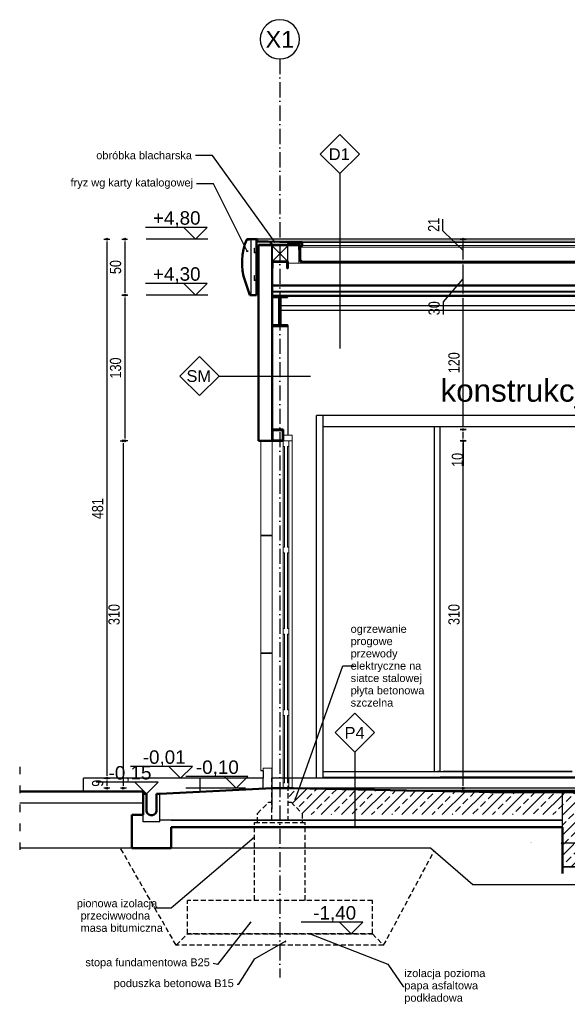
# Model space of a CAD drawing. Extents: x 64462 to 126444, y -56085 to -716.
# Tile 57 of 90: x 110007 to 114891, y -55327 to -46542. Entities that reach past the tile are written whole.
import ezdxf

# ---------------------------------------------------------------- set-up
doc = ezdxf.new("R2010")
doc.units = 0
doc.header["$LTSCALE"] = 11.25
for name, pattern in [('ACAD_ISO03W100', [30, 12, -18]), ('ACAD_ISO10W100', [18.5, 12, -3, 0.5, -3]), ('DASHED', [19.05, 12.7, -6.35]), ('JIS_02_1.0', [2, 1, -1]), ('JIS_02_2.0', [3, 2, -1])]:
    doc.linetypes.add(name, pattern=pattern)
for name, color, linetype in [('05-tekst', 7, 'Continuous'), ('2D- Siatka Modularna', 81, 'ACAD_ISO10W100'), ('_opis', 7, 'Continuous'), ('Budowlane - Chodnik', 7, 'Continuous'), ('Budowlane - Fundamenty - Izolacja Pionowa', 7, 'Continuous'), ('Budowlane - Fundamenty - Izolacja Pozioma', 7, 'Continuous'), ('Budowlane - Opisy', 7, 'Continuous'), ('Budowlane - Wylewka betonowa', 7, 'Continuous'), ('Konstrukcja - Fasada', 7, 'Continuous'), ('Konstrukcja - podkonstrukcja pod panele - belki', 7, 'Continuous'), ('Konstrukcja - podkonstrukcja pod panele - slupy', 7, 'Continuous'), ('Konstrukcja - Płyta - Zbrojenie Rozproszone', 7, 'Continuous'), ('Konstrukcja - Sciany Studni', 7, 'Continuous'), ('Konstrukcja - slupy myjnia', 7, 'Continuous'), ('Layer1', 7, 'Continuous'), ('Myjnia - podloga', 7, 'Continuous'), ('struktura', 7, 'Continuous'), ('Wymiarowanie - Poziomy', 7, 'Continuous'), ('wypelnienia kryjace', 250, 'Continuous')]:
    doc.layers.add(name, color=color, linetype=linetype)
for name, color, linetype, lineweight in [('a___cienka___0.15', 7, 'Continuous', 15), ('a___przekrojowa___0.5', 7, 'Continuous', 50), ('a___widokowa_0.25', 7, 'Continuous', 25), ('a___wymiary', 7, 'Continuous', 18), ('Budowlane - Sciany Zew', 7, 'Continuous', 30), ('drzwi', 30, 'Continuous', 20)]:
    doc.layers.add(name, color=color, linetype=linetype, lineweight=lineweight)
doc.styles.add('1-100', font='arial.ttf', dxfattribs={"height": 200})
doc.styles.add('GENERATED_STYLE_2', font='ARIAL.TTF')
doc.styles.add('ROMANS', font='arial.ttf', dxfattribs={"width": 0.8})
doc.styles.get("Standard").update_dxf_attribs({"font": 'arial.ttf', "width": 0.8, "oblique": 15})
doc.dimstyles.new('1_50', dxfattribs={"dimtxt": 100, "dimasz": 21, "dimexe": 0, "dimexo": 0, "dimgap": 0, "dimtad": 0, "dimdec": 0, "dimlfac": 0.1, "dimrnd": 0.5, "dimdsep": 46, "dimtxsty": 'ROMANS', "dimblk": 'k', "dimcen": 0, "dimdle": 1.25, "dimse1": 1, "dimse2": 1, "dimadec": 3, "dimazin": 0, "dimtfac": 0.066667, "dimtdec": 0, "dimtix": 1, "dimtmove": 2, "dimatfit": 3, "dimldrblk": 'k', "dimfxl": 1, "dimtvp": 0.8, "dimtolj": 1, "dimarcsym": 0})
doc.dimstyles.new('GENERATED_STYLE__61', dxfattribs={"dimtxt": 0.18, "dimasz": 4.56, "dimexe": 0.18, "dimexo": 0.0625, "dimgap": 0.09, "dimtad": 0, "dimtih": 1, "dimtoh": 1, "dimdec": 4, "dimzin": 0, "dimdsep": 46, "dimtxsty": 'Standard', "dimcen": 0.09, "dimadec": 0, "dimazin": 0, "dimtfac": 1, "dimtdec": 4, "dimtmove": 0, "dimatfit": 3, "dimldrblk": 'ARROWHEAD_3', "dimfxl": 1, "dimtolj": 1, "dimtzin": 0, "dimarcsym": 0})
pattern_1 = [(45, (-101544.12, 85228.8), (-89.80256, 89.80256), []), (45, (-101454.32, 85228.8), (-89.80256, 89.80256), [63.5, -31.75])]

# ---------------------------------------------------------------- blocks, each defined once
blk = doc.blocks.new('ARROWHEAD_3')
at = {"linetype": 'Continuous'}
blk.add_line((0, 0), (-1, 0), dxfattribs=at)
at = {"linetype": 'Continuous', "flags": 128}
blk.add_lwpolyline([(-1, 0.2679), (0, 0), (-1, -0.2679)], dxfattribs=at)
blk = doc.blocks.new('k')
at = {"layer": 'Layer1'}
blk.add_line((0, 1.31), (0, -1.22), dxfattribs=at)
blk.add_circle((0, 0), 0.405, dxfattribs=at)
blk = doc.blocks.new('*D5117')
at = {"layer": 'a___wymiary', "color": 0, "lineweight": -2}
blk.add_line((110784.2, -48520.2), (110784.2, -53288.2), dxfattribs=at)
at = {"layer": 'Defpoints', "color": 0}
for p in [(113195.2, -48499.2), (110784.2, -53309.2), (112662.8, -53309.2)]:
    blk.add_point(p, dxfattribs=at)
at = {"layer": 'a___wymiary', "color": 0, "linetype": 'ByBlock', "lineweight": -2, "xscale": 21, "yscale": 21, "zscale": 21}
for p, rotation in [((110784.2, -48499.2), 90), ((110784.2, -53309.2), 270)]:
    blk.add_blockref('k', p, dxfattribs=dict(at, rotation=rotation))
at = {"layer": 'a___wymiary', "color": 0, "insert": (110702.5, -50904.2), "char_height": 100, "attachment_point": 5, "rotation": 90, "style": 'ROMANS'}
blk.add_mtext('\\A1;481', dxfattribs=at)
blk = doc.blocks.new('*D5118')
at = {"layer": 'a___wymiary', "color": 0, "lineweight": -2}
blk.add_line((110784.2, -53330.2), (110784.2, -53378.2), dxfattribs=at)
at = {"layer": 'Defpoints', "color": 0}
for p in [(112662.8, -53309.2), (110784.2, -53399.2), (112846.4, -53399.2)]:
    blk.add_point(p, dxfattribs=at)
at = {"layer": 'a___wymiary', "color": 0, "linetype": 'ByBlock', "lineweight": -2, "xscale": 21, "yscale": 21, "zscale": 21}
for p, rotation in [((110784.2, -53309.2), 90), ((110784.2, -53399.2), 270)]:
    blk.add_blockref('k', p, dxfattribs=dict(at, rotation=rotation))
at = {"layer": 'a___wymiary', "color": 0, "insert": (110702.5, -53354.2), "char_height": 100, "attachment_point": 5, "rotation": 90, "style": 'ROMANS'}
blk.add_mtext('\\A1;9', dxfattribs=at)
blk = doc.blocks.new('*D5119')
at = {"layer": 'a___wymiary', "color": 0, "lineweight": -2}
blk.add_line((110944.3, -48520.2), (110944.3, -48978.2), dxfattribs=at)
at = {"layer": 'Defpoints', "color": 0}
for p in [(112724.1, -48499.2), (110944.3, -48999.2), (112651.9, -48999.2)]:
    blk.add_point(p, dxfattribs=at)
at = {"layer": 'a___wymiary', "color": 0, "linetype": 'ByBlock', "lineweight": -2, "xscale": 21, "yscale": 21, "zscale": 21}
for p, rotation in [((110944.3, -48499.2), 90), ((110944.3, -48999.2), 270)]:
    blk.add_blockref('k', p, dxfattribs=dict(at, rotation=rotation))
at = {"layer": 'a___wymiary', "color": 0, "insert": (110862.6, -48749.2), "char_height": 100, "attachment_point": 5, "rotation": 90, "style": 'ROMANS'}
blk.add_mtext('\\A1;50', dxfattribs=at)
blk = doc.blocks.new('*D5120')
at = {"layer": 'a___wymiary', "color": 0, "lineweight": -2}
blk.add_line((110944.3, -49020.2), (110944.3, -50278.2), dxfattribs=at)
at = {"layer": 'Defpoints', "color": 0}
for p in [(112651.9, -48999.2), (110944.3, -50299.2), (112735.4, -50299.2)]:
    blk.add_point(p, dxfattribs=at)
at = {"layer": 'a___wymiary', "color": 0, "linetype": 'ByBlock', "lineweight": -2, "xscale": 21, "yscale": 21, "zscale": 21}
for p, rotation in [((110944.3, -48999.2), 90), ((110944.3, -50299.2), 270)]:
    blk.add_blockref('k', p, dxfattribs=dict(at, rotation=rotation))
at = {"layer": 'a___wymiary', "color": 0, "insert": (110862.5, -49649.2), "char_height": 100, "attachment_point": 5, "rotation": 90, "style": 'ROMANS'}
blk.add_mtext('\\A1;130', dxfattribs=at)
blk = doc.blocks.new('*D5121')
at = {"layer": 'a___wymiary', "color": 0, "lineweight": -2}
blk.add_line((110931.2, -50320.2), (110931.2, -53378.2), dxfattribs=at)
at = {"layer": 'Defpoints', "color": 0}
for p in [(112742.4, -50299.2), (110931.2, -53399.2), (112890.5, -53399.2)]:
    blk.add_point(p, dxfattribs=at)
at = {"layer": 'a___wymiary', "color": 0, "linetype": 'ByBlock', "lineweight": -2, "xscale": 21, "yscale": 21, "zscale": 21}
for p, rotation in [((110931.2, -50299.2), 90), ((110931.2, -53399.2), 270)]:
    blk.add_blockref('k', p, dxfattribs=dict(at, rotation=rotation))
at = {"layer": 'a___wymiary', "color": 0, "insert": (110849.5, -51849.2), "char_height": 100, "attachment_point": 5, "rotation": 90, "style": 'ROMANS'}
blk.add_mtext('\\A1;310', dxfattribs=at)
blk = doc.blocks.new('*D5130')
at = {"layer": 'a___wymiary', "color": 0, "lineweight": -2}
blk.add_line((113962, -53378.2), (113962, -50320.2), dxfattribs=at)
at = {"layer": 'Defpoints', "color": 0}
for p in [(112372, -50299.2), (113962, -50299.2), (112417.5, -53399.2)]:
    blk.add_point(p, dxfattribs=at)
at = {"layer": 'a___wymiary', "color": 0, "linetype": 'ByBlock', "lineweight": -2, "xscale": 21, "yscale": 21, "zscale": 21}
for p, rotation in [((113962, -50299.2), 90), ((113962, -53399.2), 270)]:
    blk.add_blockref('k', p, dxfattribs=dict(at, rotation=rotation))
at = {"layer": 'a___wymiary', "color": 0, "insert": (113880.2, -51849.2), "char_height": 100, "attachment_point": 5, "rotation": 90, "style": 'ROMANS'}
blk.add_mtext('\\A1;310', dxfattribs=at)
blk = doc.blocks.new('*D5131')
at = {"layer": 'a___wymiary', "color": 0, "lineweight": -2}
for p, q in [((113962, -50278.2), (113962, -50220.2)), ((113962, -50299.2), (113962, -50522.3))]:
    blk.add_line(p, q, dxfattribs=at)
at = {"layer": 'Defpoints', "color": 0}
for p in [(112368.4, -50199.2), (113962, -50199.2), (112372, -50299.2)]:
    blk.add_point(p, dxfattribs=at)
at = {"layer": 'a___wymiary', "color": 0, "linetype": 'ByBlock', "lineweight": -2, "xscale": 21, "yscale": 21, "zscale": 21}
for p, rotation in [((113962, -50199.2), 90), ((113962, -50299.2), 270)]:
    blk.add_blockref('k', p, dxfattribs=dict(at, rotation=rotation))
at = {"layer": 'a___wymiary', "color": 0, "insert": (113910.9, -50468.9), "char_height": 100, "attachment_point": 5, "rotation": 90, "style": 'ROMANS'}
blk.add_mtext('\\A1;10', dxfattribs=at)
blk = doc.blocks.new('*D5132')
at = {"layer": 'a___wymiary', "color": 0, "lineweight": -2}
blk.add_line((113962, -50178.2), (113962, -49026.1), dxfattribs=at)
at = {"layer": 'Defpoints', "color": 0}
for p in [(112574.6, -49005.1), (113962, -49005.1), (112368.4, -50199.2)]:
    blk.add_point(p, dxfattribs=at)
at = {"layer": 'a___wymiary', "color": 0, "linetype": 'ByBlock', "lineweight": -2, "xscale": 21, "yscale": 21, "zscale": 21}
for p, rotation in [((113962, -49005.1), 90), ((113962, -50199.2), 270)]:
    blk.add_blockref('k', p, dxfattribs=dict(at, rotation=rotation))
at = {"layer": 'a___wymiary', "color": 0, "insert": (113880.3, -49602.2), "char_height": 100, "attachment_point": 5, "rotation": 90, "style": 'ROMANS'}
blk.add_mtext('\\A1;120', dxfattribs=at)
blk = doc.blocks.new('*D5133')
at = {"layer": 'a___wymiary', "color": 0, "lineweight": -2}
for p, q in [((113962, -48984.1), (113962, -48724.6)), ((113785.1, -49059.1), (113962, -48854.4)), ((113785.1, -49173.3), (113785.1, -49059.1))]:
    blk.add_line(p, q, dxfattribs=at)
at = {"layer": 'Defpoints', "color": 0}
for p in [(112617.5, -48703.6), (113962, -48703.6), (112574.6, -49005.1)]:
    blk.add_point(p, dxfattribs=at)
at = {"layer": 'a___wymiary', "color": 0, "linetype": 'ByBlock', "lineweight": -2, "xscale": 21, "yscale": 21, "zscale": 21}
for p, rotation in [((113962, -48703.6), 90), ((113962, -49005.1), 270)]:
    blk.add_blockref('k', p, dxfattribs=dict(at, rotation=rotation))
at = {"layer": 'a___wymiary', "color": 0, "insert": (113703.3, -49116.2), "char_height": 100, "attachment_point": 5, "rotation": 90, "style": 'ROMANS'}
blk.add_mtext('\\A1;30', dxfattribs=at)
blk = doc.blocks.new('*D5134')
at = {"layer": 'a___wymiary', "color": 0, "lineweight": -2}
for p, q in [((113779.1, -48321.8), (113779.1, -48422.4)), ((113779.1, -48422.4), (113962, -48601.4)), ((113962, -48682.6), (113962, -48520.2))]:
    blk.add_line(p, q, dxfattribs=at)
at = {"layer": 'Defpoints', "color": 0}
for p in [(112643.5, -48499.2), (113962, -48499.2), (112617.5, -48703.6)]:
    blk.add_point(p, dxfattribs=at)
at = {"layer": 'a___wymiary', "color": 0, "linetype": 'ByBlock', "lineweight": -2, "xscale": 21, "yscale": 21, "zscale": 21}
for p, rotation in [((113962, -48499.2), 90), ((113962, -48703.6), 270)]:
    blk.add_blockref('k', p, dxfattribs=dict(at, rotation=rotation))
at = {"layer": 'a___wymiary', "color": 0, "insert": (113698.7, -48372.1), "char_height": 100, "attachment_point": 5, "rotation": 90, "style": 'ROMANS'}
blk.add_mtext('\\A1;21', dxfattribs=at)
blk = doc.blocks.new('*D5140')
at = {"layer": 'a___wymiary', "color": 0, "lineweight": -2}
blk.add_line((115026.5, -53889.7), (114868.5, -53889.7), dxfattribs=at)
at = {"layer": 'Defpoints', "color": 0}
for p in [(115047.5, -53651.7), (114847.5, -53747.2), (114847.5, -53889.7)]:
    blk.add_point(p, dxfattribs=at)
at = {"layer": 'a___wymiary', "color": 0, "linetype": 'ByBlock', "lineweight": -2, "xscale": 21, "yscale": 21, "zscale": 21, "rotation": 180}
blk.add_blockref('k', (114847.5, -53889.7), dxfattribs=at)
at = {"layer": 'a___wymiary', "color": 0, "linetype": 'ByBlock', "lineweight": -2, "xscale": 21, "yscale": 21, "zscale": 21}
blk.add_blockref('k', (115047.5, -53889.7), dxfattribs=at)
at = {"layer": 'a___wymiary', "color": 0, "insert": (114568.6, -53889.7), "char_height": 10, "attachment_point": 5, "style": 'ROMANS'}
blk.add_mtext('\\A1;20', dxfattribs=at)

msp = doc.modelspace()

# ---------------------------------------------------------------- hatches: boundary and pattern name
at = {"layer": '_opis', "transparency": 33554687}
h = msp.add_hatch(dxfattribs=at)
h.set_pattern_fill('ANSI33-Metric', color=256, scale=20)
h.set_pattern_definition(pattern_1)
h.paths.add_polyline_path([(112995.24, -53410.14), (112995.24, -53634.19), (114844.87, -53634.19), (114843.73, -53434.29), (114202.52, -53434.29), (114202.52, -53432.81), (114198.77, -53432.8), (114104.12, -53432.32), (113457.52, -53419.39), (113171.94, -53413.68)])
h.paths.add_polyline_path([(112995.24, -53634.19), (112995.24, -53410.14), (112447.52, -53399.19), (112447.52, -53399.19), (112397.18, -53399.19), (112397.18, -53523.19), (112397.18, -53523.19), (112427.18, -53523.19), (112527.18, -53623.19), (112527.18, -53634.19)])
h = msp.add_hatch(dxfattribs=at)
h.set_pattern_fill('ANSI33-Metric', color=256, scale=20)
h.set_pattern_definition(pattern_1)
h.paths.add_polyline_path([(115932.52, -54119.85), (115932.52, -53921.05), (115047.52, -53900.59), (115047.52, -53489.19), (114982.52, -53489.19), (114982.52, -53434.29), (114843.73, -53434.29), (114844.87, -53634.19), (114847.52, -53634.19), (114847.52, -54100.59), (115047.52, -54100.59)])

# ---------------------------------------------------------------- linework, layer by layer
at = {"layer": '2D- Siatka Modularna'}
msp.add_line((112327.52, -46891.76), (112327.52, -55087.71), dxfattribs=at)
at = {"layer": '2D- Siatka Modularna', "linetype": 'ByBlock', "lineweight": 25, "extrusion": (0, 0, -1)}
msp.add_ellipse((112327.52, -46716.76), major_axis=(-123.74, 123.74), ratio=1, start_param=5.497787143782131, end_param=11.78097245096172, dxfattribs=at)
at = {"layer": '_opis'}
msp.add_line((115047.52, -54100.59), (114847.52, -54100.59), dxfattribs=at)
msp.add_lwpolyline([(114843.73, -53434.29), (114847.52, -54100.59), (115932.52, -54119.85), (115932.52, -53921.05), (115047.52, -53900.59), (115047.52, -53489.19), (114982.52, -53489.19), (114982.52, -53434.29), (114843.57, -53434.29)], dxfattribs=at)
at = {"layer": 'a___cienka___0.15'}
for p, q in [((112097.52, -48621.65), (112097.52, -48579.4)), ((112097.52, -48579.4), (112101.52, -48579.4)), ((112101.52, -48579.4), (112101.52, -48617.15)), ((117857.63, -48519.21), (112121.49, -48519.21)), ((112137.52, -48559.18), (112497.49, -48559.18)), ((112142.52, -48559.18), (112142.52, -50299.19)), ((112252.52, -48559.18), (112252.52, -50299.19)), ((112397.49, -48559.18), (112257.49, -48699.18)), ((112257.49, -48559.18), (112397.49, -48699.18)), ((112497.49, -48559.18), (112497.49, -48713.62)), ((117852.27, -48571.66), (112504.99, -48571.66)), ((117857.63, -48531.07), (112527.21, -48531.07)), ((117852.27, -48555.17), (112527.49, -48555.17)), ((112133.52, -48621.65), (112097.52, -48621.65)), ((112101.52, -48617.15), (112137.52, -48617.15)), ((112133.52, -48659.4), (112133.52, -48621.65)), ((112133.52, -48659.4), (112137.52, -48659.4)), ((112137.52, -48617.15), (112137.52, -48659.4)), ((112487.52, -48713.62), (123126.84, -48713.62)), ((112497.49, -48687.41), (112523.18, -48713.62)), ((112097.52, -48867.65), (112097.52, -48825.4)), ((112097.52, -48825.4), (112101.52, -48825.4)), ((112101.52, -48825.4), (112101.52, -48863.15)), ((112133.52, -48867.65), (112097.52, -48867.65)), ((112101.52, -48863.15), (112137.52, -48863.15)), ((112133.52, -48905.4), (112133.52, -48867.65)), ((112137.52, -48905.4), (112133.52, -48905.4)), ((112137.52, -48863.15), (112137.52, -48905.4)), ((123567.52, -48965.32), (112257.52, -48965.32)), ((123567.52, -48973.59), (112257.52, -48973.59))]:
    msp.add_line(p, q, dxfattribs=at)
at = {"layer": 'a___cienka___0.15', "linetype": 'JIS_02_1.0', "ltscale": 0.7, "const_width": 5}
msp.add_lwpolyline([(112137.52, -48551.68), (112504.99, -48551.68), (112504.99, -48684.35), (112526.33, -48706.12), (123298.71, -48706.12), (123320.05, -48684.35), (123320.05, -48551.68), (123687.52, -48551.68)], dxfattribs=at)
at = {"layer": 'a___cienka___0.15', "linetype": 'DASHED', "ltscale": 0.15, "const_width": 5}
msp.add_lwpolyline([(123687.52, -48556.68), (123325.05, -48556.68), (123325.05, -48686.39), (123300.81, -48711.12), (112524.23, -48711.12), (112499.99, -48686.39), (112499.99, -48556.68), (112137.52, -48556.68)], dxfattribs=at)
at = {"layer": 'a___cienka___0.15'}
for points in [[(112137.52, -48554.18), (112502.49, -48554.18), (112502.49, -48685.36), (112525.14, -48708.62), (123299.9, -48708.62), (123322.55, -48685.36), (123322.55, -48554.18), (123687.52, -48554.18)], [(123567.52, -48713.62), (112397.49, -48713.62)], [(112262.49, -48759.18), (112262.49, -48913.62)], [(123567.52, -48908.62), (112257.52, -48908.62)]]:
    msp.add_lwpolyline(points, dxfattribs=at)
at = {"layer": 'a___cienka___0.15', "linetype": 'DASHED', "ltscale": 0.2, "const_width": 5}
for points in [[(112259.99, -48759.18), (112259.99, -48913.62)], [(123567.52, -48911.12), (112257.52, -48911.12)]]:
    msp.add_lwpolyline(points, dxfattribs=at)
at = {"layer": 'a___przekrojowa___0.5'}
for p, q in [((112003.13, -48591.85), (112015.99, -48545.72)), ((112015.99, -48545.72), (112032.7, -48501.85)), ((112035.04, -48501.85), (112032.7, -48501.85)), ((112035.04, -48501.85), (112055.46, -48501.85)), ((112122.52, -48499.18), (112036.31, -48499.18)), ((112041.94, -48501.18), (112036.31, -48501.18)), ((112055.46, -48501.85), (112055.68, -48501.3)), ((112067.52, -48501.3), (112055.68, -48501.3)), ((112067.52, -48501.3), (112067.52, -48501.18)), ((112067.52, -48501.18), (112117.52, -48501.18)), ((112117.52, -48999.18), (112117.52, -48501.18)), ((112118.52, -48504.75), (112118.52, -48502.18)), ((112120.52, -48518.21), (112120.52, -48502.18)), ((112121.34, -48524.21), (112127.15, -48524.38)), ((112121.4, -48522.21), (112238.43, -48525.12)), ((112121.49, -48519.21), (112526.52, -48530.76)), ((112121.52, -48513.56), (112121.52, -48516.12)), ((112123.52, -48516.12), (112123.52, -48500.18)), ((112123.52, -48516.12), (112123.52, -48513.56)), ((112137.52, -50299.19), (112137.52, -48549.18)), ((112507.49, -48549.18), (112137.52, -48549.18)), ((112262.49, -48549.18), (112238.43, -48525.12)), ((112392.49, -48549.18), (112411.36, -48530.31)), ((112411.36, -48530.31), (112523.52, -48533.67)), ((112507.49, -48683.32), (112507.49, -48549.18)), ((112511.72, -48563.17), (112509.91, -48564.99)), ((112511.72, -48568.14), (112509.91, -48569.95)), ((112511.33, -48566.4), (112524.2, -48553.53)), ((112511.33, -48571.37), (112527.2, -48555.5)), ((112524.49, -48552.83), (112524.49, -48534.67)), ((112527.49, -48554.79), (112527.49, -48531.76)), ((111990.41, -48686.68), (111994.58, -48638.97)), ((111994.58, -48638.97), (112003.13, -48591.85)), ((111990.65, -48734.56), (111990.41, -48686.68)), ((111995.3, -48782.22), (111990.65, -48734.56)), ((112004.32, -48829.26), (111995.3, -48782.22)), ((112017.63, -48875.26), (112004.32, -48829.26)), ((112257.49, -48759.18), (112257.52, -50299.19)), ((112060.45, -48999.18), (112017.63, -48875.26)), ((123567.52, -48913.62), (112257.52, -48913.62)), ((123567.52, -49005.13), (112257.52, -49005.13)), ((123567.52, -49006.63), (112327.52, -49006.63)), ((112257.52, -50299.19), (112257.52, -50199.19)), ((112357.52, -50199.19), (112257.52, -50199.19)), ((112261.52, -50295.19), (112261.52, -50203.19)), ((112353.52, -50203.19), (112261.52, -50203.19)), ((112353.52, -50295.19), (112353.52, -50203.19)), ((112357.52, -50299.19), (112357.52, -50199.19)), ((112257.52, -50299.19), (112137.52, -50299.19)), ((112357.52, -50299.19), (112257.52, -50299.19)), ((112353.52, -50295.19), (112261.52, -50295.19)), ((111670.85, -53428.52), (112257.52, -53399.19)), ((112447.52, -53399.19), (112257.52, -53399.19)), ((113171.94, -53413.68), (112447.52, -53399.19)), ((111107.52, -53429.19), (110007.31, -53429.19)), ((111107.52, -53449.19), (111107.52, -53429.19)), ((111107.52, -53637.19), (111107.52, -53449.19)), ((111137.52, -53449.19), (111107.52, -53449.19)), ((111137.52, -53604.19), (111137.52, -53449.19)), ((111227.52, -53604.19), (111227.52, -53449.19)), ((111257.52, -53449.19), (111227.52, -53449.19)), ((111257.52, -53449.19), (111670.85, -53428.52)), ((113457.52, -53419.39), (113171.94, -53413.68)), ((114104.12, -53432.32), (113457.52, -53419.39)), ((114198.77, -53432.8), (114104.12, -53432.32)), ((114982.52, -53434.29), (114198.77, -53432.8)), ((111007.86, -53933.19), (111007.86, -53637.19)), ((111107.52, -53637.19), (111007.86, -53637.19)), ((111007.86, -53637.19), (111007.86, -53933.19)), ((111144.93, -53619.94), (111137.52, -53604.19)), ((111157.62, -53631.86), (111144.93, -53619.94)), ((111173.81, -53638.27), (111157.62, -53631.86)), ((111191.23, -53638.27), (111173.81, -53638.27)), ((111191.23, -53638.27), (111207.41, -53631.86)), ((111207.41, -53631.86), (111220.11, -53619.94)), ((111220.11, -53619.94), (111227.52, -53604.19)), ((111357.18, -53933.19), (111357.18, -53747.19)), ((111357.18, -53747.19), (114847.52, -53747.19)), ((114847.52, -54159.19), (114847.52, -53747.19)), ((111357.18, -53933.19), (111007.86, -53933.19))]:
    msp.add_line(p, q, dxfattribs=at)
for points in [[(112257.49, -48759.18), (112261.49, -48759.18), (112261.49, -48703.18), (112393.49, -48703.18), (112393.49, -48759.18), (112397.49, -48759.18), (112397.49, -48699.18), (112257.49, -48699.18)], [(112395.02, -49006.63), (112260.02, -49006.63), (112260.02, -49016.83), (112322.57, -49016.83), (112322.57, -49266.47), (112260.02, -49266.47), (112260.02, -49276.67), (112395.02, -49276.67), (112395.02, -49266.47), (112332.47, -49266.47), (112332.47, -49016.83), (112395.02, -49016.83)]]:
    msp.add_lwpolyline(points, close=True, dxfattribs=at)
for points in [[(112507.49, -48683.32), (112527.25, -48703.62), (123297.79, -48703.62), (123317.55, -48683.32)], [(112117.52, -48999.18), (112060.45, -48999.18)]]:
    msp.add_lwpolyline(points, dxfattribs=at)
for centre, start, end in [((112036.31, -48500.18), 90, 270), ((112119.52, -48502.18), 0, 180), ((112121.37, -48523.21), 88.281642, 268.281642), ((112121.52, -48518.21), 180, 268.281642), ((112122.52, -48516.12), 180, 0), ((112122.52, -48500.18), 0, 90), ((112510.62, -48565.7), 135, 315), ((112510.62, -48570.66), 135, 315), ((112523.49, -48534.67), 0, 88.281642), ((112523.49, -48552.83), 315, 0), ((112526.49, -48531.76), 0, 88.281642), ((112526.49, -48554.79), 315, 0)]:
    msp.add_arc(centre, 1, start, end, dxfattribs=at)
at = {"layer": 'a___widokowa_0.25'}
for p, q in [((112055.46, -48501.85), (112067.52, -48501.85)), ((112067.52, -48501.3), (112067.52, -48999.18)), ((117857.63, -48499.18), (112122.52, -48499.18)), ((116152.57, -49095.36), (112332.47, -49095.36)), ((116152.57, -49135.36), (112332.47, -49135.36)), ((112397.52, -49276.67), (112397.52, -50249.19)), ((110587.7, -53309.19), (110577.52, -53309.19)), ((110577.52, -53429.19), (110577.52, -53309.19)), ((110607.85, -53309.19), (110587.7, -53309.19)), ((110637.56, -53309.19), (110607.85, -53309.19)), ((110676.23, -53309.19), (110637.56, -53309.19)), ((110723.06, -53309.19), (110676.23, -53309.19)), ((110777.12, -53309.19), (110723.06, -53309.19)), ((110837.28, -53309.19), (110777.12, -53309.19)), ((110902.34, -53309.19), (110837.28, -53309.19)), ((110970.97, -53309.19), (110902.34, -53309.19)), ((111041.76, -53309.19), (110970.97, -53309.19)), ((111077.52, -53309.19), (111041.76, -53309.19)), ((111147.52, -53309.19), (111077.52, -53309.19)), ((111617.02, -53309.19), (111147.52, -53309.19)), ((111617.52, -53309.19), (111617.02, -53309.19)), ((112177.52, -53309.19), (111617.52, -53309.19)), ((111617.52, -53431.19), (111617.52, -53309.19)), ((111257.52, -53583.19), (111257.52, -53449.19)), ((111257.52, -53529.19), (111257.52, -53449.19)), ((121462.52, -53434.29), (114202.52, -53434.29)), ((110007.31, -53529.19), (111107.52, -53529.19)), ((111107.52, -53699.19), (111107.52, -53527.49)), ((111257.52, -53699.19), (111257.52, -53529.19)), ((111107.52, -53699.19), (111107.52, -53637.19)), ((111257.52, -53699.19), (111257.52, -53637.19)), ((111257.52, -53699.19), (111107.52, -53699.19)), ((111257.52, -53699.19), (111107.52, -53699.19)), ((111007.86, -53933.19), (110007.31, -53933.19)), ((113671.52, -53933.19), (111357.18, -53933.19)), ((114047.52, -54259.19), (113671.52, -53933.19)), ((114992.74, -54259.19), (114047.52, -54259.19))]:
    msp.add_line(p, q, dxfattribs=at)
at = {"layer": 'a___widokowa_0.25', "linetype": 'ACAD_ISO03W100', "ltscale": 0.5}
msp.add_line((110007.31, -53207.14), (110007.31, -54044.9), dxfattribs=at)
at = {"layer": 'a___widokowa_0.25', "linetype": 'JIS_02_2.0', "ltscale": 2}
for p, q in [((112257.15, -53683.19), (112257.18, -53309.19)), ((112397.18, -53309.19), (112397.18, -53683.19)), ((112127.18, -53623.19), (112227.18, -53523.19)), ((112227.18, -53523.19), (112257.18, -53523.19)), ((112397.18, -53523.19), (112427.18, -53523.19)), ((112427.18, -53523.19), (112527.18, -53623.19)), ((112127.18, -53703.19), (112127.18, -53623.19)), ((112527.18, -53623.19), (112527.18, -53703.19)), ((112102.52, -54399.19), (112102.52, -53703.19)), ((112102.52, -53703.19), (112552.52, -53703.19)), ((112527.18, -53683.19), (112127.18, -53683.19)), ((112552.52, -54399.19), (112552.52, -53703.19)), ((111402.52, -54799.19), (110905.72, -53933.19)), ((113252.52, -54799.19), (113702.67, -53960.2)), ((113152.52, -54399.19), (111502.52, -54399.19)), ((111502.52, -54699.19), (111502.52, -54399.19)), ((113152.52, -54699.19), (113152.52, -54399.19)), ((111402.52, -54799.19), (111502.52, -54699.19)), ((113152.52, -54699.19), (111502.52, -54699.19)), ((111502.52, -54699.19), (113152.52, -54699.19)), ((113152.52, -54699.19), (113252.52, -54799.19)), ((113252.52, -54799.19), (111402.52, -54799.19))]:
    msp.add_line(p, q, dxfattribs=at)
at = {"layer": 'a___widokowa_0.25'}
msp.add_lwpolyline([(112257.49, -48699.18), (112397.49, -48699.18), (112397.49, -48559.18), (112257.49, -48559.18)], close=True, dxfattribs=at)
msp.add_lwpolyline([(112497.49, -48594.26), (112497.49, -48559.18)], dxfattribs=at)
at = {"layer": 'a___widokowa_0.25', "linetype": 'Continuous'}
msp.add_lwpolyline([(111257.52, -53634.19, 2, 2, 0), (114847.52, -53634.19, 0, 0, 0)], format="xyseb", dxfattribs=at)
at = {"layer": 'a___widokowa_0.25', "linetype": 'JIS_02_1.0'}
msp.add_lwpolyline([(114847.52, -53686.19, 2, 2, 0), (111257.52, -53686.19, 2, 2, 0)], format="xyseb", dxfattribs=at)
at = {"layer": 'Budowlane - Chodnik'}
msp.add_line((112177.52, -53402.19), (112177.52, -53309.19), dxfattribs=at)
at = {"layer": 'Budowlane - Fundamenty - Izolacja Pionowa'}
msp.add_line((112177.52, -53244.19), (112177.52, -53309.19), dxfattribs=at)
at = {"layer": 'Budowlane - Fundamenty - Izolacja Pozioma'}
for p, q in [((111257.52, -53585.19), (111257.52, -53583.19)), ((111257.52, -53635.19), (111257.52, -53585.19)), ((114847.52, -53685.19), (111257.52, -53685.19))]:
    msp.add_line(p, q, dxfattribs=at)
at = {"layer": 'Budowlane - Opisy'}
for p, q in [((112687.68, -47740.24), (112862.68, -47565.24)), ((112862.68, -47565.24), (113037.68, -47740.24)), ((112862.68, -47915.24), (112687.68, -47740.24)), ((113037.68, -47740.24), (112862.68, -47915.24)), ((112862.68, -47915.24), (112862.68, -49474.21)), ((111436.35, -49721.08), (111611.35, -49546.08)), ((111611.35, -49546.08), (111786.35, -49721.08)), ((111611.35, -49896.08), (111436.35, -49721.08)), ((111786.35, -49721.08), (111611.35, -49896.08)), ((111786.35, -49721.08), (112601.84, -49721.08)), ((112820.24, -52902.98), (112995.24, -52727.98)), ((112995.24, -52727.98), (113170.24, -52902.98)), ((112995.24, -53077.98), (112820.24, -52902.98)), ((113170.24, -52902.98), (112995.24, -53077.98)), ((112995.24, -53077.98), (112995.24, -53752.92))]:
    msp.add_line(p, q, dxfattribs=at)
at = {"layer": 'Budowlane - Sciany Zew'}
for q in [(112257.49, -48759.18), (112157.52, -50299.19)]:
    msp.add_line((112257.52, -50299.19), q, dxfattribs=at)
at = {"layer": 'Budowlane - Wylewka betonowa'}
for p, q in [((112257.52, -53399.19), (112257.52, -53309.19)), ((123387.52, -53309.19), (112397.52, -53309.19)), ((112257.52, -53489.19), (112257.52, -53399.19)), ((111357.18, -53637.19), (111357.18, -53635.19)), ((114847.52, -53685.19), (111357.18, -53685.19))]:
    msp.add_line(p, q, dxfattribs=at)
at = {"layer": 'drzwi'}
for p, q in [((112357.52, -50299.19), (112357.52, -50249.19)), ((112437.52, -50249.19), (112357.52, -50249.19)), ((112437.52, -50299.19), (112437.52, -50249.19)), ((112157.52, -50299.19), (112157.52, -53244.19)), ((112257.52, -50299.19), (112257.52, -53219.19)), ((112407.52, -50299.19), (112357.52, -50299.19)), ((112357.52, -50349.19), (112357.52, -50299.19)), ((112437.52, -50299.19), (112357.52, -50299.19)), ((112407.52, -50349.19), (112407.52, -50299.19)), ((112437.52, -50299.19), (112437.52, -53399.19)), ((112357.52, -51249.19), (112357.52, -50349.19)), ((112370.02, -50349.19), (112357.52, -50349.19)), ((112370.02, -51249.19), (112370.02, -50349.19)), ((112395.02, -51249.19), (112395.02, -50349.19)), ((112407.52, -50349.19), (112395.02, -50349.19)), ((112407.52, -51249.19), (112407.52, -50349.19)), ((112357.52, -51299.19), (112357.52, -51249.19)), ((112370.02, -51249.19), (112357.52, -51249.19)), ((112357.52, -51974.7), (112357.52, -51299.19)), ((112370.02, -51299.19), (112357.52, -51299.19)), ((112370.02, -51974.7), (112370.02, -51299.19)), ((112407.52, -51249.19), (112395.02, -51249.19)), ((112395.02, -51974.7), (112395.02, -51299.19)), ((112407.52, -51299.19), (112395.02, -51299.19)), ((112407.52, -51299.19), (112407.52, -51249.19)), ((112407.52, -51974.7), (112407.52, -51299.19)), ((112357.52, -52024.7), (112357.52, -51974.7)), ((112370.02, -51974.7), (112357.52, -51974.7)), ((112407.52, -51974.7), (112395.02, -51974.7)), ((112407.52, -52024.7), (112407.52, -51974.7)), ((112357.52, -52699.19), (112357.52, -52024.7)), ((112370.02, -52024.7), (112357.52, -52024.7)), ((112370.02, -52700.21), (112370.02, -52024.7)), ((112395.02, -52700.21), (112395.02, -52024.7)), ((112407.52, -52024.7), (112395.02, -52024.7)), ((112407.52, -52699.19), (112407.52, -52024.7)), ((112357.52, -52700.21), (112357.52, -52699.19)), ((112357.52, -52699.19), (112370.02, -52699.19)), ((112357.52, -52749.19), (112357.52, -52700.21)), ((112370.02, -52700.21), (112357.52, -52700.21)), ((112395.02, -52699.19), (112407.52, -52699.19)), ((112407.52, -52700.21), (112395.02, -52700.21)), ((112407.52, -52700.21), (112407.52, -52699.19)), ((112407.52, -52749.19), (112407.52, -52700.21)), ((112357.52, -53349.19), (112357.52, -52749.19)), ((112370.02, -52749.19), (112357.52, -52749.19)), ((112370.02, -52899.19), (112370.02, -52749.19)), ((112395.02, -52899.19), (112395.02, -52749.19)), ((112407.52, -52749.19), (112395.02, -52749.19)), ((112407.52, -53349.19), (112407.52, -52749.19)), ((112370.02, -53049.19), (112370.02, -52899.19)), ((112395.02, -53049.19), (112395.02, -52899.19)), ((112370.02, -53199.19), (112370.02, -53049.19)), ((112395.02, -53199.19), (112395.02, -53049.19)), ((112257.52, -53219.19), (112177.52, -53219.19)), ((112177.52, -53219.19), (112177.52, -53244.19)), ((112370.02, -53349.19), (112370.02, -53199.19)), ((112395.02, -53349.19), (112395.02, -53199.19)), ((112157.52, -53244.19), (112177.52, -53244.19)), ((112357.52, -53399.19), (112357.52, -53349.19)), ((112370.02, -53349.19), (112357.52, -53349.19)), ((112407.52, -53399.19), (112357.52, -53399.19)), ((112407.52, -53349.19), (112395.02, -53349.19)), ((112407.52, -53399.19), (112407.52, -53349.19)), ((112407.52, -53399.19), (112437.52, -53399.19))]:
    msp.add_line(p, q, dxfattribs=at)
at = {"layer": 'Konstrukcja - Fasada'}
for p, q in [((113707.52, -53249.19), (113707.52, -50174.19)), ((113757.52, -53249.19), (113757.52, -50174.19)), ((112652.9, -53249.19), (112654.37, -53249.19)), ((112652.9, -53299.19), (112654.37, -53299.19)), ((112714.37, -53249.19), (113732.52, -53249.19)), ((112714.37, -53299.19), (113732.52, -53299.19)), ((113757.52, -53249.19), (113732.52, -53249.19)), ((113732.52, -53249.19), (113782.52, -53249.19)), ((113732.52, -53299.19), (114957.52, -53299.19)), ((113757.52, -53249.19), (114932.52, -53249.19)), ((114957.52, -53299.19), (113757.52, -53299.19)), ((114932.52, -53249.19), (113782.52, -53249.19))]:
    msp.add_line(p, q, dxfattribs=at)
at = {"layer": 'Konstrukcja - podkonstrukcja pod panele - belki'}
for p, q in [((116062.14, -50074.19), (112652.9, -50074.19)), ((112257.52, -50299.19), (112257.52, -50199.19)), ((116000.67, -50174.19), (112714.37, -50174.19))]:
    msp.add_line(p, q, dxfattribs=at)
at = {"layer": 'Konstrukcja - podkonstrukcja pod panele - slupy'}
for p, q in [((112257.52, -53309.19), (112257.52, -53219.19)), ((112397.52, -53309.19), (112257.52, -53309.19))]:
    msp.add_line(p, q, dxfattribs=at)
at = {"layer": 'Konstrukcja - Płyta - Zbrojenie Rozproszone'}
for p, q in [((112257.52, -53583.19), (112257.52, -53399.19)), ((123387.52, -53399.19), (112477.52, -53399.19)), ((112257.52, -53583.19), (112257.52, -53489.19)), ((122457.52, -53419.39), (113457.52, -53419.39))]:
    msp.add_line(p, q, dxfattribs=at)
at = {"layer": 'Konstrukcja - Sciany Studni'}
msp.add_line((114847.52, -54159.19), (114847.52, -53634.19), dxfattribs=at)
at = {"layer": 'Konstrukcja - slupy myjnia'}
for p, q in [((112652.9, -53309.19), (112652.9, -50074.19)), ((112714.37, -53309.19), (112714.37, -50074.19))]:
    msp.add_line(p, q, dxfattribs=at)
at = {"layer": 'Myjnia - podloga'}
for p, q in [((113457.52, -53419.19), (113457.52, -53419.39)), ((122457.52, -53419.19), (113457.52, -53419.19))]:
    msp.add_line(p, q, dxfattribs=at)
at = {"layer": 'struktura'}
msp.add_line((114847.52, -53687.19), (111357.18, -53687.19), dxfattribs=at)
msp.add_line((114847.52, -53687.19), (111357.18, -53687.19), dxfattribs=at)
at = {"layer": 'Wymiarowanie - Poziomy'}
for p, q in [((111679.89, -48394.76), (111128.57, -48394.76)), ((111685.28, -48499.18), (111133.96, -48499.18)), ((111679.89, -48894.76), (111128.57, -48894.76)), ((111685.28, -48999.18), (111133.96, -48999.18)), ((111546.94, -53204.76), (110995.61, -53204.76)), ((112041.03, -53294.76), (111489.71, -53294.76)), ((111241.94, -53344.76), (110690.62, -53344.76)), ((112020.16, -53399.19), (111488.84, -53399.19)), ((113067.41, -54594.76), (112516.08, -54594.76))]:
    msp.add_line(p, q, dxfattribs=at)
for points in [[(111679.89, -48394.76), (111575.47, -48499.18), (111471.04, -48394.76)], [(111679.89, -48894.76), (111575.47, -48999.18), (111471.04, -48894.76)], [(111546.94, -53204.76), (111442.51, -53309.19), (111338.09, -53204.76)], [(112041.03, -53294.76), (111936.61, -53399.19), (111832.18, -53294.76)], [(111241.94, -53344.76), (111137.52, -53449.19), (111033.09, -53344.76)], [(113067.41, -54594.76), (112962.98, -54699.19), (112858.56, -54594.76)]]:
    msp.add_lwpolyline(points, dxfattribs=at)
at = {"layer": 'wypelnienia kryjace'}
for p, q in [((112219.39, -51144.19), (112157.52, -51144.19)), ((112219.39, -51147.19), (112157.52, -51147.19)), ((112257.52, -51144.19), (112219.39, -51144.19)), ((112257.52, -51147.19), (112219.39, -51147.19)), ((112219.39, -52194.19), (112157.52, -52194.19)), ((112219.39, -52197.19), (112157.52, -52197.19)), ((112257.52, -52194.19), (112219.39, -52194.19)), ((112257.52, -52197.19), (112219.39, -52197.19)), ((112177.52, -53244.19), (112157.52, -53244.19)), ((112177.52, -53244.19), (112157.52, -53244.19))]:
    msp.add_line(p, q, dxfattribs=at)

# ---------------------------------------------------------------- texts
at = {"layer": '05-tekst', "insert": (119754.1, -49880.22), "char_height": 200, "width": 14040.5243, "attachment_point": 6, "line_spacing_factor": 0.93983, "style": '1-100'}
msp.add_mtext('konstrukcja nośna dachu wg projektu konstrukcji', dxfattribs=at)
at = {"layer": '2D- Siatka Modularna', "linetype": 'ByBlock', "lineweight": 25, "insert": (112327.52, -46716.76), "char_height": 150, "attachment_point": 5, "style": 'GENERATED_STYLE_2'}
msp.add_mtext('X1', dxfattribs=at)
at = {"layer": 'Budowlane - Opisy', "style": 'GENERATED_STYLE_2'}
for s, p in [('pionowa izolacja', (110516.49, -54460.44)), (' przeciwwodna', (110522.93, -54570.08)), (' masa bitumiczna', (110522.93, -54679.73))]:
    msp.add_text(s, height=70, dxfattribs=at).set_placement(p)
at = {"layer": 'Budowlane - Opisy', "char_height": 70, "line_spacing_factor": 0.93983, "style": 'GENERATED_STYLE_2'}
for s, insert, width, attachment_point in [('obróbka blacharska', (111543.46, -47752.25), 1182.7339, 6), ('fryz wg karty katalogowej', (111553.08, -48005.57), 1182.7339, 6), ('ogrzewanie progowe przewody elektryczne na siatce stalowej płyta betonowa szczelna', (112958.36, -52306.76), 751.6756, 4), ('stopa fundamentowa B25', (111702.51, -54962.33), 1192.5153, 6), ('izolacja pozioma\\Ppapa asfaltowa podkładowa', (113436.99, -55169.19), 818.5136, 4), ('poduszka betonowa B15', (111916.28, -55148.76), 1182.7339, 6)]:
    msp.add_mtext(s, dxfattribs=dict(at, insert=insert, width=width, attachment_point=attachment_point))
at = {"layer": 'Budowlane - Opisy', "char_height": 105, "attachment_point": 9, "style": 'GENERATED_STYLE_2'}
for s, insert in [('D1', (112950.74, -47794.42)), ('SM', (111714.36, -49775.26)), ('P4', (113083.3, -52957.16))]:
    msp.add_mtext(s, dxfattribs=dict(at, insert=insert))
at = {"layer": 'Wymiarowanie - Poziomy', "char_height": 120, "attachment_point": 3, "style": 'GENERATED_STYLE_2'}
for s, insert in [('+4,80', (111619.89, -48250.76)), ('+4,30', (111619.89, -48750.76)), ('-0,01', (111486.94, -53060.76)), ('-0,15', (111181.94, -53200.76)), ('-0,10', (111961.03, -53150.76)), ('-1,40', (113007.41, -54450.76))]:
    msp.add_mtext(s, dxfattribs=dict(at, insert=insert))

# ---------------------------------------------------------------- dimensions: what is measured, and where the dimension line sits
at = {"layer": 'a___wymiary'}
for base, p1, p2, picture, middle in [((113961.99, -48499.19), (112617.52, -48703.62), (112643.53, -48499.19), '*D5134', (113779.07, -48422.35)), ((113961.99, -48703.62), (112574.64, -49005.13), (112617.52, -48703.62), '*D5133', (113785.06, -49059.06)), ((113961.99, -50199.19), (112371.99, -50299.19), (112368.45, -50199.19), '*D5131', (113961.99, -50468.86)), ((110784.19, -53399.19), (112662.81, -53309.19), (112846.35, -53399.19), '*D5118', (110784.19, -53354.19))]:
    dim = msp.add_linear_dim(base=base, p1=p1, p2=p2, angle=90, dimstyle='1_50', override={"dimtmove": 1}, dxfattribs=at)
    dim.commit()
    dim.dimension.update_dxf_attribs({"geometry": picture, "text_midpoint": middle, "dimtype": 160})
for base, p1, p2, picture, middle in [((110784.19, -53309.19), (113195.21, -48499.18), (112662.81, -53309.19), '*D5117', (110702.49, -50904.18)), ((110944.25, -48999.18), (112724.1, -48499.18), (112651.94, -48999.18), '*D5119', (110862.56, -48749.18))]:
    dim = msp.add_linear_dim(base=base, p1=p1, p2=p2, angle=90, dimstyle='1_50', dxfattribs=at)
    dim.commit()
    dim.dimension.update_dxf_attribs({"geometry": picture, "text_midpoint": middle})
for base, p1, p2, picture, middle in [((110944.25, -50299.19), (112651.94, -48999.18), (112735.38, -50299.19), '*D5120', (110862.51, -49649.18)), ((113961.99, -49005.13), (112368.45, -50199.19), (112574.64, -49005.13), '*D5132', (113880.3, -49602.16)), ((110931.23, -53399.19), (112742.36, -50299.19), (112890.47, -53399.19), '*D5121', (110849.49, -51849.19)), ((113961.99, -50299.19), (112417.52, -53399.19), (112371.99, -50299.19), '*D5130', (113880.24, -51849.19))]:
    dim = msp.add_linear_dim(base=base, p1=p1, p2=p2, angle=90, dimstyle='1_50', override={"dimtmove": 1}, dxfattribs=at)
    dim.commit()
    dim.dimension.update_dxf_attribs({"geometry": picture, "text_midpoint": middle})
dim = msp.add_linear_dim(base=(114847.52, -53889.66), p1=(115047.52, -53651.75), p2=(114847.52, -53747.19), dimstyle='1_50', override={"dimtxt": 10}, dxfattribs=at)
dim.commit()
dim.dimension.update_dxf_attribs({"geometry": '*D5140', "text_midpoint": (114568.61, -53889.66), "dimtype": 160})

# ---------------------------------------------------------------- leaders
at = {"layer": 'Budowlane - Opisy', "annotation_type": 0, "has_hookline": 1}
for points, hookline_direction, text_width in [([(112286.04, -48529.58), (111726.63, -47752.25), (111573.7, -47752.25)], 1, 846.06), ([(112040.08, -48612.43), (111736.25, -48005.57), (111583.31, -48005.57)], 1, 1084.76), ([(112463.46, -53502.09), (112887.6, -52306.76), (112988.41, -52306.76)], 0, 647.24), ([(112067.43, -54591.18), (111770.06, -54970.04), (111732.75, -54962.33)], 1, 1102.14), ([(112587.52, -54696.12), (113291.02, -54967.19), (113426.9, -55169.19), (113436.9, -55169.19)], 0, 712.27), ([(112379.92, -54763.47), (112099.46, -54922.75), (111956.52, -55148.76), (111946.52, -55148.76)], 1, 1060.7)]:
    msp.add_leader(points, dimstyle='GENERATED_STYLE__61', override={"dimasz": 10}, dxfattribs=dict(at, hookline_direction=hookline_direction, text_width=text_width))
at = {"layer": 'Budowlane - Opisy'}
msp.add_leader([(112099.31, -53837.93), (111358.56, -54468.32), (111206.43, -54468.32)], dimstyle='GENERATED_STYLE__61', override={"dimasz": 10}, dxfattribs=at)

doc.saveas('drawing.dxf')
